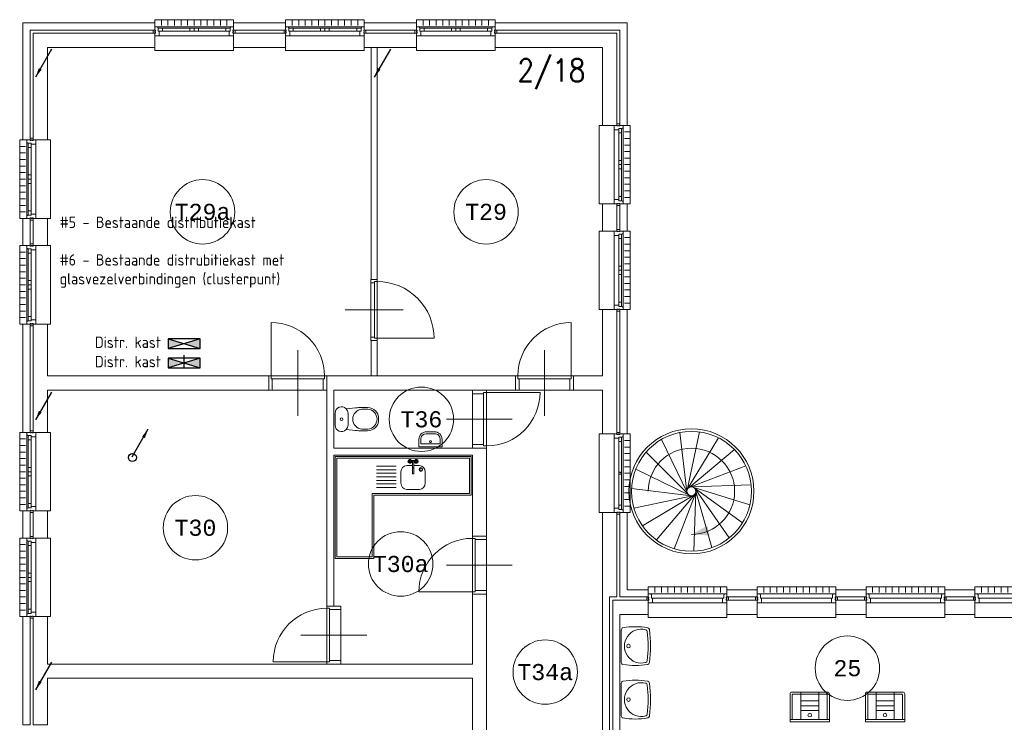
# Model space of a CAD drawing. Header units: millimetres. Extents: x 3141 to 84138, y 13023 to 41651.
# Tile 3 of 10: x 3153 to 18433, y 29719 to 40624. Entities that reach past the tile are written whole.
import ezdxf
from ezdxf.enums import TextEntityAlignment as Align
from ezdxf.xclip import XClip

# ---------------------------------------------------------------- set-up
doc = ezdxf.new("R2010")
doc.units = ezdxf.units.MM
doc.header["$LTSCALE"] = 50
doc.header["$XCLIPFRAME"] = 0
doc.layers.get('0').update_dxf_attribs({"linetype": 'CONTINUOUS'})
for name, color, linetype in [('EL6111--', 3, 'CONTINUOUS'), ('EL6131--_KG', 3, 'CONTINUOUS'), ('EM6131--', 1, 'CONTINUOUS'), ('Xref', 8, 'CONTINUOUS'), ('Xref-1e26$0$AL$1A---_ALGEMEEN', 8, 'CONTINUOUS'), ('Xref-1e26$0$AT$1A---_TEKST050', 8, 'CONTINUOUS'), ('Xref-1e26$0$AT$1A---_TEKST070', 8, 'CONTINUOUS')]:
    doc.layers.add(name, color=color, linetype=linetype)
doc.styles.add('buro-018', font='Isocp.shx', dxfattribs={"height": 90})
doc.styles.add('buro-035', font='Isocp.shx', dxfattribs={"height": 175})
doc.styles.add('Xref-1e26$0$MONOTXT', font='MONOTXT')
doc.styles.add('Xref-1e26$0$ROMANS', font='ROMANS')

# ---------------------------------------------------------------- blocks, each defined once
blk = doc.blocks.new('*O85')
at = {"layer": 'Xref-1e26$0$AL$1A---_ALGEMEEN', "color": 0, "linetype": 'Continuous', "lineweight": 0}
for p, q in [((-508.33, 240), (-508.33, 150)), ((-406.66, 240), (-406.66, 150)), ((-305, 240), (-305, 150)), ((-203.33, 240), (-203.33, 150)), ((-101.66, 240), (-101.66, 150)), ((0, 240), (0, 150)), ((101.66, 240), (101.66, 150)), ((203.33, 240), (203.33, 150)), ((305, 240), (305, 150)), ((406.66, 240), (406.66, 150)), ((508.33, 240), (508.33, 150)), ((-565.5, 130), (565.5, 130)), ((-493, 106), (-67, 106)), ((-493, 63), (-67, 63)), ((67, 106), (493, 106)), ((67, 63), (493, 63)), ((-543, -9), (543, -9))]:
    blk.add_line(p, q, dxfattribs=at)
for points in [[(-610, 190), (-610, 240), (610, 240), (610, 190)], [(-610, -190), (-610, -240), (610, -240), (610, -190)]]:
    blk.add_lwpolyline(points, dxfattribs=at)
for points in [[(-635, 30), (-601, 30), (-601, 46), (-610, 46), (-610, 60), (-601, 60), (-601, 76), (-635, 76)], [(-610, -9), (-545.15, -9), (-543, -6.86), (-543, 63), (-560, 63), (-560, 114), (-565.5, 114), (-565.5, 127.78), (-567.72, 130), (-610, 130), (-610, 76), (-601, 76), (-601, 60), (-610, 60), (-610, 46), (-601, 46), (-601, 30), (-610, 30)], [(-560, 106), (-493, 106), (-493, 63), (-560, 63)], [(-67, 106), (0, 106), (0, 63), (-67, 63)], [(67, 106), (0, 106), (0, 63), (67, 63)], [(560, 106), (493, 106), (493, 63), (560, 63)], [(610, -9), (545.15, -9), (543, -6.86), (543, 63), (560, 63), (560, 114), (565.5, 114), (565.5, 127.78), (567.72, 130), (610, 130), (610, 76), (601, 76), (601, 60), (610, 60), (610, 46), (601, 46), (601, 30), (610, 30)], [(635, 30), (601, 30), (601, 46), (610, 46), (610, 60), (601, 60), (601, 76), (635, 76)]]:
    blk.add_lwpolyline(points, close=True, dxfattribs=at)
blk = doc.blocks.new('*O86')
at = {"layer": 'Xref-1e26$0$AL$1A---_ALGEMEEN', "color": 0, "linetype": 'Continuous', "lineweight": 0}
for p, q in [((-508.33, 240), (-508.33, 150)), ((-406.66, 240), (-406.66, 150)), ((-305, 240), (-305, 150)), ((-203.33, 240), (-203.33, 150)), ((-101.66, 240), (-101.66, 150)), ((0, 240), (0, 150)), ((101.66, 240), (101.66, 150)), ((203.33, 240), (203.33, 150)), ((305, 240), (305, 150)), ((406.66, 240), (406.66, 150)), ((508.33, 240), (508.33, 150)), ((-565.5, 130), (565.5, 130)), ((-493, 106), (-67, 106)), ((-493, 63), (-67, 63)), ((67, 106), (493, 106)), ((67, 63), (493, 63)), ((-543, -9), (543, -9))]:
    blk.add_line(p, q, dxfattribs=at)
for points in [[(-610, 190), (-610, 240), (610, 240), (610, 190)], [(-610, -190), (-610, -240), (610, -240), (610, -190)]]:
    blk.add_lwpolyline(points, dxfattribs=at)
for points in [[(-635, 30), (-601, 30), (-601, 46), (-610, 46), (-610, 60), (-601, 60), (-601, 76), (-635, 76)], [(-610, -9), (-545.15, -9), (-543, -6.86), (-543, 63), (-560, 63), (-560, 114), (-565.5, 114), (-565.5, 127.78), (-567.72, 130), (-610, 130), (-610, 76), (-601, 76), (-601, 60), (-610, 60), (-610, 46), (-601, 46), (-601, 30), (-610, 30)], [(-560, 106), (-493, 106), (-493, 63), (-560, 63)], [(-67, 106), (0, 106), (0, 63), (-67, 63)], [(67, 106), (0, 106), (0, 63), (67, 63)], [(560, 106), (493, 106), (493, 63), (560, 63)], [(610, -9), (545.15, -9), (543, -6.86), (543, 63), (560, 63), (560, 114), (565.5, 114), (565.5, 127.78), (567.72, 130), (610, 130), (610, 76), (601, 76), (601, 60), (610, 60), (610, 46), (601, 46), (601, 30), (610, 30)], [(635, 30), (601, 30), (601, 46), (610, 46), (610, 60), (601, 60), (601, 76), (635, 76)]]:
    blk.add_lwpolyline(points, close=True, dxfattribs=at)
blk = doc.blocks.new('*O87')
at = {"layer": 'Xref-1e26$0$AL$1A---_ALGEMEEN', "color": 0, "linetype": 'Continuous', "lineweight": 0}
for p, q in [((-508.33, 240), (-508.33, 150)), ((-406.66, 240), (-406.66, 150)), ((-305, 240), (-305, 150)), ((-203.33, 240), (-203.33, 150)), ((-101.66, 240), (-101.66, 150)), ((0, 240), (0, 150)), ((101.66, 240), (101.66, 150)), ((203.33, 240), (203.33, 150)), ((305, 240), (305, 150)), ((406.66, 240), (406.66, 150)), ((508.33, 240), (508.33, 150)), ((-565.5, 130), (565.5, 130)), ((-493, 106), (-67, 106)), ((-493, 63), (-67, 63)), ((67, 106), (493, 106)), ((67, 63), (493, 63)), ((-543, -9), (543, -9))]:
    blk.add_line(p, q, dxfattribs=at)
for points in [[(-610, 190), (-610, 240), (610, 240), (610, 190)], [(-610, -190), (-610, -240), (610, -240), (610, -190)]]:
    blk.add_lwpolyline(points, dxfattribs=at)
for points in [[(-635, 30), (-601, 30), (-601, 46), (-610, 46), (-610, 60), (-601, 60), (-601, 76), (-635, 76)], [(-610, -9), (-545.15, -9), (-543, -6.86), (-543, 63), (-560, 63), (-560, 114), (-565.5, 114), (-565.5, 127.78), (-567.72, 130), (-610, 130), (-610, 76), (-601, 76), (-601, 60), (-610, 60), (-610, 46), (-601, 46), (-601, 30), (-610, 30)], [(-560, 106), (-493, 106), (-493, 63), (-560, 63)], [(-67, 106), (0, 106), (0, 63), (-67, 63)], [(67, 106), (0, 106), (0, 63), (67, 63)], [(560, 106), (493, 106), (493, 63), (560, 63)], [(610, -9), (545.15, -9), (543, -6.86), (543, 63), (560, 63), (560, 114), (565.5, 114), (565.5, 127.78), (567.72, 130), (610, 130), (610, 76), (601, 76), (601, 60), (610, 60), (610, 46), (601, 46), (601, 30), (610, 30)], [(635, 30), (601, 30), (601, 46), (610, 46), (610, 60), (601, 60), (601, 76), (635, 76)]]:
    blk.add_lwpolyline(points, close=True, dxfattribs=at)
blk = doc.blocks.new('*O88')
at = {"layer": 'Xref-1e26$0$AL$1A---_ALGEMEEN', "color": 0, "linetype": 'Continuous', "lineweight": 0}
for p, q in [((-508.33, 240), (-508.33, 150)), ((-406.66, 240), (-406.66, 150)), ((-305, 240), (-305, 150)), ((-203.33, 240), (-203.33, 150)), ((-101.66, 240), (-101.66, 150)), ((0, 240), (0, 150)), ((101.66, 240), (101.66, 150)), ((203.33, 240), (203.33, 150)), ((305, 240), (305, 150)), ((406.66, 240), (406.66, 150)), ((508.33, 240), (508.33, 150)), ((-565.5, 130), (565.5, 130)), ((-543, 63), (543, 63)), ((-543, -9), (543, -9))]:
    blk.add_line(p, q, dxfattribs=at)
for points in [[(-610, 190), (-610, 240), (610, 240), (610, 190)], [(-610, -190), (-610, -240), (610, -240), (610, -190)]]:
    blk.add_lwpolyline(points, dxfattribs=at)
for points in [[(-635, 30), (-601, 30), (-601, 46), (-610, 46), (-610, 60), (-601, 60), (-601, 76), (-635, 76)], [(-610, -9), (-545.15, -9), (-543, -6.86), (-543, 63), (-560, 63), (-560, 114), (-565.5, 114), (-565.5, 127.78), (-567.72, 130), (-610, 130), (-610, 76), (-601, 76), (-601, 60), (-610, 60), (-610, 46), (-601, 46), (-601, 30), (-610, 30)], [(610, -9), (545.15, -9), (543, -6.86), (543, 63), (560, 63), (560, 114), (565.5, 114), (565.5, 127.78), (567.72, 130), (610, 130), (610, 76), (601, 76), (601, 60), (610, 60), (610, 46), (601, 46), (601, 30), (610, 30)], [(635, 30), (601, 30), (601, 46), (610, 46), (610, 60), (601, 60), (601, 76), (635, 76)]]:
    blk.add_lwpolyline(points, close=True, dxfattribs=at)
blk = doc.blocks.new('*O89')
at = {"layer": 'Xref-1e26$0$AL$1A---_ALGEMEEN', "color": 0, "linetype": 'Continuous', "lineweight": 0}
for p, q in [((-508.33, 240), (-508.33, 150)), ((-406.66, 240), (-406.66, 150)), ((-305, 240), (-305, 150)), ((-203.33, 240), (-203.33, 150)), ((-101.66, 240), (-101.66, 150)), ((0, 240), (0, 150)), ((101.66, 240), (101.66, 150)), ((203.33, 240), (203.33, 150)), ((305, 240), (305, 150)), ((406.66, 240), (406.66, 150)), ((508.33, 240), (508.33, 150)), ((-565.5, 130), (565.5, 130)), ((-543, 63), (543, 63)), ((-543, -9), (543, -9))]:
    blk.add_line(p, q, dxfattribs=at)
for points in [[(-610, 190), (-610, 240), (610, 240), (610, 190)], [(-610, -190), (-610, -240), (610, -240), (610, -190)]]:
    blk.add_lwpolyline(points, dxfattribs=at)
for points in [[(-635, 30), (-601, 30), (-601, 46), (-610, 46), (-610, 60), (-601, 60), (-601, 76), (-635, 76)], [(-610, -9), (-545.15, -9), (-543, -6.86), (-543, 63), (-560, 63), (-560, 114), (-565.5, 114), (-565.5, 127.78), (-567.72, 130), (-610, 130), (-610, 76), (-601, 76), (-601, 60), (-610, 60), (-610, 46), (-601, 46), (-601, 30), (-610, 30)], [(610, -9), (545.15, -9), (543, -6.86), (543, 63), (560, 63), (560, 114), (565.5, 114), (565.5, 127.78), (567.72, 130), (610, 130), (610, 76), (601, 76), (601, 60), (610, 60), (610, 46), (601, 46), (601, 30), (610, 30)], [(635, 30), (601, 30), (601, 46), (610, 46), (610, 60), (601, 60), (601, 76), (635, 76)]]:
    blk.add_lwpolyline(points, close=True, dxfattribs=at)
blk = doc.blocks.new('*O90')
at = {"layer": 'Xref-1e26$0$AL$1A---_ALGEMEEN', "color": 0, "linetype": 'Continuous', "lineweight": 0}
for p, q in [((-508.33, 240), (-508.33, 150)), ((-406.66, 240), (-406.66, 150)), ((-305, 240), (-305, 150)), ((-203.33, 240), (-203.33, 150)), ((-101.66, 240), (-101.66, 150)), ((0, 240), (0, 150)), ((101.66, 240), (101.66, 150)), ((203.33, 240), (203.33, 150)), ((305, 240), (305, 150)), ((406.66, 240), (406.66, 150)), ((508.33, 240), (508.33, 150)), ((-565.5, 130), (565.5, 130)), ((-543, 63), (543, 63)), ((-543, -9), (543, -9))]:
    blk.add_line(p, q, dxfattribs=at)
for points in [[(-610, 190), (-610, 240), (610, 240), (610, 190)], [(-610, -190), (-610, -240), (610, -240), (610, -190)]]:
    blk.add_lwpolyline(points, dxfattribs=at)
for points in [[(-635, 30), (-601, 30), (-601, 46), (-610, 46), (-610, 60), (-601, 60), (-601, 76), (-635, 76)], [(-610, -9), (-545.15, -9), (-543, -6.86), (-543, 63), (-560, 63), (-560, 114), (-565.5, 114), (-565.5, 127.78), (-567.72, 130), (-610, 130), (-610, 76), (-601, 76), (-601, 60), (-610, 60), (-610, 46), (-601, 46), (-601, 30), (-610, 30)], [(610, -9), (545.15, -9), (543, -6.86), (543, 63), (560, 63), (560, 114), (565.5, 114), (565.5, 127.78), (567.72, 130), (610, 130), (610, 76), (601, 76), (601, 60), (610, 60), (610, 46), (601, 46), (601, 30), (610, 30)], [(635, 30), (601, 30), (601, 46), (610, 46), (610, 60), (601, 60), (601, 76), (635, 76)]]:
    blk.add_lwpolyline(points, close=True, dxfattribs=at)
blk = doc.blocks.new('*O91')
at = {"layer": 'Xref-1e26$0$AL$1A---_ALGEMEEN', "color": 0, "linetype": 'Continuous', "lineweight": 0}
for p, q in [((-508.33, 240), (-508.33, 150)), ((-406.66, 240), (-406.66, 150)), ((-305, 240), (-305, 150)), ((-203.33, 240), (-203.33, 150)), ((-101.66, 240), (-101.66, 150)), ((0, 240), (0, 150)), ((101.66, 240), (101.66, 150)), ((203.33, 240), (203.33, 150)), ((305, 240), (305, 150)), ((406.66, 240), (406.66, 150)), ((508.33, 240), (508.33, 150)), ((-565.5, 130), (565.5, 130)), ((-543, 63), (543, 63)), ((-543, -9), (543, -9))]:
    blk.add_line(p, q, dxfattribs=at)
for points in [[(-610, 190), (-610, 240), (610, 240), (610, 190)], [(-610, -190), (-610, -240), (610, -240), (610, -190)]]:
    blk.add_lwpolyline(points, dxfattribs=at)
for points in [[(-635, 30), (-601, 30), (-601, 46), (-610, 46), (-610, 60), (-601, 60), (-601, 76), (-635, 76)], [(-610, -9), (-545.15, -9), (-543, -6.86), (-543, 63), (-560, 63), (-560, 114), (-565.5, 114), (-565.5, 127.78), (-567.72, 130), (-610, 130), (-610, 76), (-601, 76), (-601, 60), (-610, 60), (-610, 46), (-601, 46), (-601, 30), (-610, 30)], [(610, -9), (545.15, -9), (543, -6.86), (543, 63), (560, 63), (560, 114), (565.5, 114), (565.5, 127.78), (567.72, 130), (610, 130), (610, 76), (601, 76), (601, 60), (610, 60), (610, 46), (601, 46), (601, 30), (610, 30)], [(635, 30), (601, 30), (601, 46), (610, 46), (610, 60), (601, 60), (601, 76), (635, 76)]]:
    blk.add_lwpolyline(points, close=True, dxfattribs=at)
blk = doc.blocks.new('*O93')
at = {"layer": 'Xref-1e26$0$AL$1A---_ALGEMEEN', "color": 0, "linetype": 'Continuous', "lineweight": 0}
for p, q in [((-9, -543), (-9, 543)), ((63, 16), (63, 493)), ((106, 16), (106, 493)), ((130, -566), (130, 566)), ((240, 508), (150, 508)), ((240, 407), (150, 407)), ((240, 305), (150, 305)), ((240, 203), (150, 203)), ((240, 102), (150, 102)), ((240, 0), (150, 0)), ((63, -493), (63, -16)), ((106, -493), (106, -16)), ((240, -102), (150, -102)), ((240, -203), (150, -203)), ((240, -305), (150, -305)), ((240, -407), (150, -407)), ((240, -508), (150, -508))]:
    blk.add_line(p, q, dxfattribs=at)
for points in [[(30, 635), (30, 601), (46, 601), (46, 610), (60, 610), (60, 601), (76, 601), (76, 635)], [(-9, 610), (-9, 545), (-7, 543), (63, 543), (63, 560), (114, 560), (114, 566), (128, 566), (130, 568), (130, 610), (76, 610), (76, 601), (60, 601), (60, 610), (46, 610), (46, 601), (30, 601), (30, 610)], [(106, 560), (106, 493), (63, 493), (63, 560)], [(-9, -610), (-9, -545), (-7, -543), (63, -543), (63, -560), (114, -560), (114, -566), (128, -566), (130, -568), (130, -610), (76, -610), (76, -601), (60, -601), (60, -610), (46, -610), (46, -601), (30, -601), (30, -610)], [(30, -635), (30, -601), (46, -601), (46, -610), (60, -610), (60, -601), (76, -601), (76, -635)], [(106, -560), (106, -493), (63, -493), (63, -560)]]:
    blk.add_lwpolyline(points, close=True, dxfattribs=at)
for points in [[(-190, -610), (-240, -610), (-240, 610), (-190, 610)], [(190, -610), (240, -610), (240, 610), (190, 610)]]:
    blk.add_lwpolyline(points, dxfattribs=at)
blk.add_lwpolyline([(106, 4), (106, -4), (104, -4, -0.397174), (98, -10), (95, -10, 0.406754), (90, -16), (72, -16), (63, -6), (63, 6), (72, 16), (90, 16, 0.406754), (95, 10), (98, 10, -0.397174), (104, 4), (106, 4)], format="xyb", dxfattribs=at)
blk = doc.blocks.new('*O94')
at = {"layer": 'Xref-1e26$0$AL$1A---_ALGEMEEN', "color": 0, "linetype": 'Continuous', "lineweight": 0}
for p, q in [((-240, 508.33), (-150, 508.33)), ((-130, 565.5), (-130, -565.5)), ((-106, 493), (-106, 67)), ((-63, 493), (-63, 67)), ((9, 543), (9, -543)), ((-240, 406.66), (-150, 406.66)), ((-240, 305), (-150, 305)), ((-240, 203.33), (-150, 203.33)), ((-240, 101.66), (-150, 101.66)), ((-240, 0), (-150, 0)), ((-240, -101.66), (-150, -101.66)), ((-106, -67), (-106, -493)), ((-63, -67), (-63, -493)), ((-240, -203.33), (-150, -203.33)), ((-240, -305), (-150, -305)), ((-240, -406.66), (-150, -406.66)), ((-240, -508.33), (-150, -508.33))]:
    blk.add_line(p, q, dxfattribs=at)
for points in [[(-30, 635), (-30, 601), (-46, 601), (-46, 610), (-60, 610), (-60, 601), (-76, 601), (-76, 635)], [(9, 610), (9, 545.15), (6.86, 543), (-63, 543), (-63, 560), (-114, 560), (-114, 565.5), (-127.78, 565.5), (-130, 567.72), (-130, 610), (-76, 610), (-76, 601), (-60, 601), (-60, 610), (-46, 610), (-46, 601), (-30, 601), (-30, 610)], [(-106, 560), (-106, 493), (-63, 493), (-63, 560)], [(-106, 67), (-106, 0), (-63, 0), (-63, 67)], [(-106, -67), (-106, 0), (-63, 0), (-63, -67)], [(9, -610), (9, -545.15), (6.86, -543), (-63, -543), (-63, -560), (-114, -560), (-114, -565.5), (-127.78, -565.5), (-130, -567.72), (-130, -610), (-76, -610), (-76, -601), (-60, -601), (-60, -610), (-46, -610), (-46, -601), (-30, -601), (-30, -610)], [(-106, -560), (-106, -493), (-63, -493), (-63, -560)], [(-30, -635), (-30, -601), (-46, -601), (-46, -610), (-60, -610), (-60, -601), (-76, -601), (-76, -635)]]:
    blk.add_lwpolyline(points, close=True, dxfattribs=at)
for points in [[(-190, 610), (-240, 610), (-240, -610), (-190, -610)], [(190, 610), (240, 610), (240, -610), (190, -610)]]:
    blk.add_lwpolyline(points, dxfattribs=at)
blk = doc.blocks.new('*O95')
at = {"layer": 'Xref-1e26$0$AL$1A---_ALGEMEEN', "color": 0, "linetype": 'Continuous', "lineweight": 0}
for p, q in [((-240, 508.33), (-150, 508.33)), ((-130, 565.5), (-130, -565.5)), ((-106, 493), (-106, 67)), ((-63, 493), (-63, 67)), ((9, 543), (9, -543)), ((-240, 406.66), (-150, 406.66)), ((-240, 305), (-150, 305)), ((-240, 203.33), (-150, 203.33)), ((-240, 101.66), (-150, 101.66)), ((-240, 0), (-150, 0)), ((-240, -101.66), (-150, -101.66)), ((-106, -67), (-106, -493)), ((-63, -67), (-63, -493)), ((-240, -203.33), (-150, -203.33)), ((-240, -305), (-150, -305)), ((-240, -406.66), (-150, -406.66)), ((-240, -508.33), (-150, -508.33))]:
    blk.add_line(p, q, dxfattribs=at)
for points in [[(-30, 635), (-30, 601), (-46, 601), (-46, 610), (-60, 610), (-60, 601), (-76, 601), (-76, 635)], [(9, 610), (9, 545.15), (6.86, 543), (-63, 543), (-63, 560), (-114, 560), (-114, 565.5), (-127.78, 565.5), (-130, 567.72), (-130, 610), (-76, 610), (-76, 601), (-60, 601), (-60, 610), (-46, 610), (-46, 601), (-30, 601), (-30, 610)], [(-106, 560), (-106, 493), (-63, 493), (-63, 560)], [(-106, 67), (-106, 0), (-63, 0), (-63, 67)], [(-106, -67), (-106, 0), (-63, 0), (-63, -67)], [(9, -610), (9, -545.15), (6.86, -543), (-63, -543), (-63, -560), (-114, -560), (-114, -565.5), (-127.78, -565.5), (-130, -567.72), (-130, -610), (-76, -610), (-76, -601), (-60, -601), (-60, -610), (-46, -610), (-46, -601), (-30, -601), (-30, -610)], [(-106, -560), (-106, -493), (-63, -493), (-63, -560)], [(-30, -635), (-30, -601), (-46, -601), (-46, -610), (-60, -610), (-60, -601), (-76, -601), (-76, -635)]]:
    blk.add_lwpolyline(points, close=True, dxfattribs=at)
for points in [[(-190, 610), (-240, 610), (-240, -610), (-190, -610)], [(190, 610), (240, 610), (240, -610), (190, -610)]]:
    blk.add_lwpolyline(points, dxfattribs=at)
blk = doc.blocks.new('*O96')
at = {"layer": 'Xref-1e26$0$AL$1A---_ALGEMEEN', "color": 0, "linetype": 'Continuous', "lineweight": 0}
for p, q in [((-240, 508.33), (-150, 508.33)), ((-130, 565.5), (-130, -565.5)), ((-106, 493), (-106, 67)), ((-63, 493), (-63, 67)), ((9, 543), (9, -543)), ((-240, 406.66), (-150, 406.66)), ((-240, 305), (-150, 305)), ((-240, 203.33), (-150, 203.33)), ((-240, 101.66), (-150, 101.66)), ((-240, 0), (-150, 0)), ((-240, -101.66), (-150, -101.66)), ((-106, -67), (-106, -493)), ((-63, -67), (-63, -493)), ((-240, -203.33), (-150, -203.33)), ((-240, -305), (-150, -305)), ((-240, -406.66), (-150, -406.66)), ((-240, -508.33), (-150, -508.33))]:
    blk.add_line(p, q, dxfattribs=at)
for points in [[(-30, 635), (-30, 601), (-46, 601), (-46, 610), (-60, 610), (-60, 601), (-76, 601), (-76, 635)], [(9, 610), (9, 545.15), (6.86, 543), (-63, 543), (-63, 560), (-114, 560), (-114, 565.5), (-127.78, 565.5), (-130, 567.72), (-130, 610), (-76, 610), (-76, 601), (-60, 601), (-60, 610), (-46, 610), (-46, 601), (-30, 601), (-30, 610)], [(-106, 560), (-106, 493), (-63, 493), (-63, 560)], [(-106, 67), (-106, 0), (-63, 0), (-63, 67)], [(-106, -67), (-106, 0), (-63, 0), (-63, -67)], [(9, -610), (9, -545.15), (6.86, -543), (-63, -543), (-63, -560), (-114, -560), (-114, -565.5), (-127.78, -565.5), (-130, -567.72), (-130, -610), (-76, -610), (-76, -601), (-60, -601), (-60, -610), (-46, -610), (-46, -601), (-30, -601), (-30, -610)], [(-106, -560), (-106, -493), (-63, -493), (-63, -560)], [(-30, -635), (-30, -601), (-46, -601), (-46, -610), (-60, -610), (-60, -601), (-76, -601), (-76, -635)]]:
    blk.add_lwpolyline(points, close=True, dxfattribs=at)
for points in [[(-190, 610), (-240, 610), (-240, -610), (-190, -610)], [(190, 610), (240, 610), (240, -610), (190, -610)]]:
    blk.add_lwpolyline(points, dxfattribs=at)
blk = doc.blocks.new('*O97')
at = {"layer": 'Xref-1e26$0$AL$1A---_ALGEMEEN', "color": 0, "linetype": 'Continuous', "lineweight": 0}
for p, q in [((-240, 508.33), (-150, 508.33)), ((-130, 565.5), (-130, -565.5)), ((-106, 493), (-106, 67)), ((-63, 493), (-63, 67)), ((9, 543), (9, -543)), ((-240, 406.66), (-150, 406.66)), ((-240, 305), (-150, 305)), ((-240, 203.33), (-150, 203.33)), ((-240, 101.66), (-150, 101.66)), ((-240, 0), (-150, 0)), ((-240, -101.66), (-150, -101.66)), ((-106, -67), (-106, -493)), ((-63, -67), (-63, -493)), ((-240, -203.33), (-150, -203.33)), ((-240, -305), (-150, -305)), ((-240, -406.66), (-150, -406.66)), ((-240, -508.33), (-150, -508.33))]:
    blk.add_line(p, q, dxfattribs=at)
for points in [[(-30, 635), (-30, 601), (-46, 601), (-46, 610), (-60, 610), (-60, 601), (-76, 601), (-76, 635)], [(9, 610), (9, 545.15), (6.86, 543), (-63, 543), (-63, 560), (-114, 560), (-114, 565.5), (-127.78, 565.5), (-130, 567.72), (-130, 610), (-76, 610), (-76, 601), (-60, 601), (-60, 610), (-46, 610), (-46, 601), (-30, 601), (-30, 610)], [(-106, 560), (-106, 493), (-63, 493), (-63, 560)], [(-106, 67), (-106, 0), (-63, 0), (-63, 67)], [(-106, -67), (-106, 0), (-63, 0), (-63, -67)], [(9, -610), (9, -545.15), (6.86, -543), (-63, -543), (-63, -560), (-114, -560), (-114, -565.5), (-127.78, -565.5), (-130, -567.72), (-130, -610), (-76, -610), (-76, -601), (-60, -601), (-60, -610), (-46, -610), (-46, -601), (-30, -601), (-30, -610)], [(-106, -560), (-106, -493), (-63, -493), (-63, -560)], [(-30, -635), (-30, -601), (-46, -601), (-46, -610), (-60, -610), (-60, -601), (-76, -601), (-76, -635)]]:
    blk.add_lwpolyline(points, close=True, dxfattribs=at)
for points in [[(-190, 610), (-240, 610), (-240, -610), (-190, -610)], [(190, 610), (240, 610), (240, -610), (190, -610)]]:
    blk.add_lwpolyline(points, dxfattribs=at)
blk = doc.blocks.new('*O104')
at = {"layer": 'Xref-1e26$0$AL$1A---_ALGEMEEN', "color": 0, "linetype": 'Continuous', "lineweight": 0}
for p, q in [((-9, 543), (-9, -543)), ((63, 493), (63, 67)), ((106, 493), (106, 67)), ((130, 565.5), (130, -565.5)), ((240, 508.33), (150, 508.33)), ((240, 406.66), (150, 406.66)), ((240, 305), (150, 305)), ((240, 203.33), (150, 203.33)), ((240, 101.66), (150, 101.66)), ((240, 0), (150, 0)), ((63, -67), (63, -493)), ((106, -67), (106, -493)), ((240, -101.66), (150, -101.66)), ((240, -203.33), (150, -203.33)), ((240, -305), (150, -305)), ((240, -406.66), (150, -406.66)), ((240, -508.33), (150, -508.33))]:
    blk.add_line(p, q, dxfattribs=at)
for points in [[(30, 635), (30, 601), (46, 601), (46, 610), (60, 610), (60, 601), (76, 601), (76, 635)], [(-9, 610), (-9, 545.15), (-6.86, 543), (63, 543), (63, 560), (114, 560), (114, 565.5), (127.78, 565.5), (130, 567.72), (130, 610), (76, 610), (76, 601), (60, 601), (60, 610), (46, 610), (46, 601), (30, 601), (30, 610)], [(106, 560), (106, 493), (63, 493), (63, 560)], [(106, 67), (106, 0), (63, 0), (63, 67)], [(106, -67), (106, 0), (63, 0), (63, -67)], [(-9, -610), (-9, -545.15), (-6.86, -543), (63, -543), (63, -560), (114, -560), (114, -565.5), (127.78, -565.5), (130, -567.72), (130, -610), (76, -610), (76, -601), (60, -601), (60, -610), (46, -610), (46, -601), (30, -601), (30, -610)], [(30, -635), (30, -601), (46, -601), (46, -610), (60, -610), (60, -601), (76, -601), (76, -635)], [(106, -560), (106, -493), (63, -493), (63, -560)]]:
    blk.add_lwpolyline(points, close=True, dxfattribs=at)
for points in [[(-190, 610), (-240, 610), (-240, -610), (-190, -610)], [(190, 610), (240, 610), (240, -610), (190, -610)]]:
    blk.add_lwpolyline(points, dxfattribs=at)
blk = doc.blocks.new('*O105')
at = {"layer": 'Xref-1e26$0$AL$1A---_ALGEMEEN', "color": 0, "linetype": 'Continuous', "lineweight": 0}
for p, q in [((-9, 543), (-9, -543)), ((63, 493), (63, 67)), ((106, 493), (106, 67)), ((130, 565.5), (130, -565.5)), ((240, 508.33), (150, 508.33)), ((240, 406.66), (150, 406.66)), ((240, 305), (150, 305)), ((240, 203.33), (150, 203.33)), ((240, 101.66), (150, 101.66)), ((240, 0), (150, 0)), ((63, -67), (63, -493)), ((106, -67), (106, -493)), ((240, -101.66), (150, -101.66)), ((240, -203.33), (150, -203.33)), ((240, -305), (150, -305)), ((240, -406.66), (150, -406.66)), ((240, -508.33), (150, -508.33))]:
    blk.add_line(p, q, dxfattribs=at)
for points in [[(30, 635), (30, 601), (46, 601), (46, 610), (60, 610), (60, 601), (76, 601), (76, 635)], [(-9, 610), (-9, 545.15), (-6.86, 543), (63, 543), (63, 560), (114, 560), (114, 565.5), (127.78, 565.5), (130, 567.72), (130, 610), (76, 610), (76, 601), (60, 601), (60, 610), (46, 610), (46, 601), (30, 601), (30, 610)], [(106, 560), (106, 493), (63, 493), (63, 560)], [(106, 67), (106, 0), (63, 0), (63, 67)], [(106, -67), (106, 0), (63, 0), (63, -67)], [(-9, -610), (-9, -545.15), (-6.86, -543), (63, -543), (63, -560), (114, -560), (114, -565.5), (127.78, -565.5), (130, -567.72), (130, -610), (76, -610), (76, -601), (60, -601), (60, -610), (46, -610), (46, -601), (30, -601), (30, -610)], [(30, -635), (30, -601), (46, -601), (46, -610), (60, -610), (60, -601), (76, -601), (76, -635)], [(106, -560), (106, -493), (63, -493), (63, -560)]]:
    blk.add_lwpolyline(points, close=True, dxfattribs=at)
for points in [[(-190, 610), (-240, 610), (-240, -610), (-190, -610)], [(190, 610), (240, 610), (240, -610), (190, -610)]]:
    blk.add_lwpolyline(points, dxfattribs=at)
blk = doc.blocks.new('Xref-1e26$0$ED0831')
at = {"layer": 'Xref-1e26$0$AL$1A---_ALGEMEEN', "color": 0, "linetype": 'Continuous', "lineweight": 0}
for p, q in [((450, -400), (450, 620)), ((0, 0), (0, 220)), ((0, 220), (55, 220)), ((55, 220), (845, 220)), ((55, 220), (55, 45)), ((900, 220), (845, 220)), ((845, 220), (845, 45)), ((900, 0), (900, 220)), ((35, 0), (0, 0)), ((55, 45), (35, 45)), ((35, 45), (35, 0)), ((35, 0), (35, -830)), ((865, 0), (35, 0)), ((55, 45), (845, 45)), ((845, 45), (865, 45)), ((865, 45), (865, 0)), ((865, 0), (900, 0))]:
    blk.add_line(p, q, dxfattribs=at)
blk.add_arc((35, 0), 830, 270, 360, dxfattribs=at)
blk = doc.blocks.new('Xref-1e26$0$WT01')
at = {"layer": 'Xref-1e26$0$AL$1A---_ALGEMEEN', "color": 0, "linetype": 'Continuous', "lineweight": 0}
blk.add_line((-253, -20), (253, -20), dxfattribs=at)
blk.add_circle((0, -133), 28.1, dxfattribs=at)
for centre, radius, start, end in [((766, -236), 1068, 169.7983, 190.5514), ((-253, -53), 33, 90, 169.9973), ((0, -332), 263, 344.8667, 195.1333), ((253, -53), 33, 10.0027, 90), ((-766, -236), 1068, 349.4486, 10.2017), ((-252, -426), 33, 190.3455, 263.1425), ((-222, -392), 33, 195.1333, 263.9582), ((0, 1707), 2144, 263.9582, 276.0418), ((222, -392), 33, 276.0418, 344.8667), ((252, -426), 33, 276.8575, 349.6545), ((0, 1669), 2144, 263.1425, 276.8575)]:
    blk.add_arc(centre, radius, start, end, dxfattribs=at)
blk = doc.blocks.new('Xref-1e26$0$UG61')
at = {"layer": 'Xref-1e26$0$AL$1A---_ALGEMEEN', "color": 0, "linetype": 'Continuous', "lineweight": 0}
for p, q in [((305, -20), (-305, -20)), ((-305, -20), (-305, -450)), ((305, -55), (-305, -55)), ((-270, -435), (-270, -55)), ((-140, -55), (-140, -480)), ((140, -55), (140, -480)), ((270, -55), (270, -435)), ((305, -450), (305, -20)), ((140, -192), (-140, -192)), ((140, -268), (-140, -268)), ((260, -445), (-260, -445)), ((140, -342), (-140, -342)), ((-275, -480), (275, -480))]:
    blk.add_line(p, q, dxfattribs=at)
blk.add_circle((-1, -122), 28.1, dxfattribs=at)
for centre, radius, start, end in [((-275, -450), 30, 180, 270), ((-260, -435), 10, 180, 270), ((260, -435), 10, 270, 360), ((275, -450), 30, 270, 360)]:
    blk.add_arc(centre, radius, start, end, dxfattribs=at)
blk = doc.blocks.new('Xref-1e26$0$ED0881')
at = {"layer": 'Xref-1e26$0$AL$1A---_ALGEMEEN', "color": 0, "linetype": 'Continuous', "lineweight": 0}
for p, q in [((475, -400), (475, 500)), ((915, 0), (35, 0)), ((55, 100), (895, 100)), ((55, 45), (895, 45))]:
    blk.add_line(p, q, dxfattribs=at)
for points in [[(55, 100), (0, 100), (0, 0), (35, 0), (35, 45), (55, 45), (55, 100)], [(950, 0), (915, 0), (915, 45), (895, 45), (895, 100), (950, 100), (950, 0)]]:
    blk.add_lwpolyline(points, close=True, dxfattribs=at)
blk.add_lwpolyline([(35, 0), (35, -880, 0.414214), (915, 0)], format="xyb", dxfattribs=at)
blk = doc.blocks.new('Xref-1e26$0$CLOS02')
at = {"layer": 'Xref-1e26$0$AL$1A---_ALGEMEEN', "color": 0, "linetype": 'Continuous', "lineweight": 0}
for p, q in [((-92, -220), (92, -220)), ((-155, -528), (-155, -436)), ((155, -528), (155, -436)), ((-1, -670), (1, -670))]:
    blk.add_line(p, q, dxfattribs=at)
blk.add_lwpolyline([(-176, -338), (-162, -192, -0.674333), (-92, -20), (92, -20, -0.674333), (162, -192), (176, -338, -0.023285), (180, -431), (180, -525, -0.414214), (10, -695), (-10, -695, -0.414214), (-180, -525), (-180, -431, -0.023285), (-176, -338)], format="xyb", dxfattribs=at)
blk.add_circle((0, -120), 20, dxfattribs=at)
for centre, radius, start, end in [((-92, -120), 100, 225.9727, 270), ((0, -450), 156, 4.9264, 175.0736), ((92, -120), 100, 270, 314.0273), ((0, -514), 156, 184.9259, 355.0741)]:
    blk.add_arc(centre, radius, start, end, dxfattribs=at)
blk = doc.blocks.new('*O200')
at = {"layer": 'Xref-1e26$0$AL$1A---_ALGEMEEN', "color": 0, "linetype": 'Continuous', "lineweight": 0}
for p, q in [((-68, 17), (127, 921)), ((-64, -28), (-467, 804)), ((-70, -6), (-180, 912)), ((-59, 38), (420, 830)), ((-43, 55), (667, 648)), ((-48, -51), (-704, 608)), ((-33, -62), (-863, 346)), ((-23, 66), (842, 396)), ((-7, -70), (-929, 46)), ((0, 70), (925, 100)), ((23, 66), (907, -207)), ((43, 55), (790, -491)), ((59, 38), (587, -721)), ((64, 20), (318, -874)), ((16, -68), (-893, -259)), ((38, -59), (-760, -536)), ((55, -44), (-544, -754)), ((66, -23), (-269, -890)), ((70, -1), (35, -929))]:
    blk.add_line(p, q, dxfattribs=at)
for radius in [970, 930, 70]:
    blk.add_circle((0, 0), radius, dxfattribs=at)
blk.add_arc((0, 0), 670, 270, 180, dxfattribs=at)
blk.add_solid([(246, -534), (0, -670), (280, -684)], dxfattribs=at)
blk = doc.blocks.new('Xref-1e26$0$FT01')
at = {"layer": 'Xref-1e26$0$AL$1A---_ALGEMEEN', "color": 0, "linetype": 'Continuous', "lineweight": 0}
for p, q in [((-180, -135), (-180, -20)), ((-180, -20), (180, -20)), ((-149, -144), (-149, -65)), ((-149, -65), (149, -65)), ((149, -65), (149, -144)), ((180, -20), (180, -135)), ((69, -224), (-69, -224)), ((60, -255), (-60, -255))]:
    blk.add_line(p, q, dxfattribs=at)
blk.add_circle((1, -101), 15.1, dxfattribs=at)
for centre, radius, start, end in [((-60, -135), 120, 180, 270), ((-69, -144), 80, 180, 270), ((60, -135), 120, 270, 360), ((69, -144), 80, 270, 360)]:
    blk.add_arc(centre, radius, start, end, dxfattribs=at)
blk = doc.blocks.new('*O203')
at = {"layer": 'Xref-1e26$0$AL$1A---_ALGEMEEN', "color": 0, "linetype": 'Continuous', "lineweight": 0}
for p, q in [((-110, 640), (-412, 640)), ((120, 715), (90, 715)), ((105, 700), (105, 730)), ((120, 730), (191, 730)), ((120, 700), (146, 700)), ((146, 715), (146, 529)), ((146, 688), (146, 687)), ((164, 715), (164, 529)), ((164, 700), (189, 700)), ((164, 688), (164, 687)), ((220, 715), (190, 715)), ((205, 700), (205, 730)), ((-110, 585), (-412, 585)), ((-110, 530), (-412, 530)), ((-110, 475), (-412, 475)), ((-110, 420), (-412, 420)), ((-110, 365), (-412, 365)), ((-110, 310), (-412, 310))]:
    blk.add_line(p, q, dxfattribs=at)
for points in [[(-1055, 790), (1055, 790), (1055, 190), (-455, 190), (-455, -790), (-1055, -790)], [(-1030, 765), (1030, 765), (1030, 215), (-480, 215), (-480, -765), (-1030, -765)]]:
    blk.add_lwpolyline(points, close=True, dxfattribs=at)
for points in [[(146, 650), (56, 650), (56, 650)], [(254, 650), (254, 650), (164, 650)], [(-34, 550), (-34, 550), (-34, 380), (-34, 380)], [(344, 380), (344, 380), (344, 550), (344, 550)], [(56, 280), (56, 280), (254, 280), (254, 280)]]:
    blk.add_lwpolyline(points, dxfattribs=at)
for centre in [(105, 715), (205, 714)]:
    blk.add_circle(centre, 21.5, dxfattribs=at)
for centre, radius, start, end in [((105, 715), 29.5, 30.9959, 329.0041), ((155, 714), 16, 304.1856, 235.7278), ((155, 714), 11, 329.7274, 210.2726), ((155, 714), 9.5, 360, 180), ((155, 606), 9.69, 21.6916, 158.3084), ((205, 714), 29.5, 209.3566, 147.3362), ((155, 530), 11, 149.7274, 30.2726), ((155, 530), 9.5, 180, 360)]:
    blk.add_arc(centre, radius, start, end, dxfattribs=at)
for centre, major_axis, start_param, end_param in [((56, 550), (0, -100), 3.141593, 4.712389), ((276, 590), (0, 30), 0, 6.283175), ((254, 550), (0, 100), 4.712389, 6.283185), ((276, 590), (0, 20), 0, 6.283175), ((56, 380), (0, -100), 4.712389, 6.283185), ((254, 380), (0, -100), 0, 1.570796)]:
    blk.add_ellipse(centre, major_axis=major_axis, ratio=0.9, start_param=start_param, end_param=end_param, dxfattribs=at)
blk = doc.blocks.new('Xref-1e26')
at = {"layer": 'Xref-1e26$0$AL$1A---_ALGEMEEN', "linetype": 'Continuous', "lineweight": 0}
for points in [[(79242.42, 69741.73), (81289.92, 69741.73), (81289.92, 69631.73), (79352.42, 69631.73), (79352.42, 67926.73), (79242.42, 67926.73)], [(83319.92, 69631.73), (82509.92, 69631.73), (82509.92, 69741.73), (83319.92, 69741.73)], [(85349.92, 69631.73), (84539.92, 69631.73), (84539.92, 69741.73), (85349.92, 69741.73)], [(86569.92, 69741.73), (88617.42, 69741.73), (88617.42, 68151.73), (88507.42, 68151.73), (88507.42, 69631.73), (86569.92, 69631.73)], [(79402.42, 69581.73), (81289.92, 69581.73), (81289.92, 69361.73), (79622.42, 69361.73), (79622.42, 67926.73), (79402.42, 67926.73)], [(83319.92, 69361.73), (82509.92, 69361.73), (82509.92, 69581.73), (83319.92, 69581.73)], [(85349.92, 69361.73), (84539.92, 69361.73), (84539.92, 69581.73), (85349.92, 69581.73)], [(86569.92, 69581.73), (88457.42, 69581.73), (88457.42, 68151.73), (88237.42, 68151.73), (88237.42, 69361.73), (86569.92, 69361.73)], [(84647.42, 69361.73), (84737.42, 69361.73), (84737.42, 65761.73), (84647.42, 65761.73)], [(88457.42, 66511.73), (88237.42, 66511.73), (88237.42, 66931.73), (88457.42, 66931.73)], [(88507.42, 66511.73), (88617.42, 66511.73), (88617.42, 66931.73), (88507.42, 66931.73)], [(79352.42, 66286.73), (79242.42, 66286.73), (79242.42, 66706.73), (79352.42, 66706.73)], [(79402.42, 66286.73), (79622.42, 66286.73), (79622.42, 66706.73), (79402.42, 66706.73)], [(88237.42, 65291.73), (88457.42, 65291.73), (88457.42, 63361.73), (88237.42, 63361.73), (88237.42, 64041.73), (87787.42, 64041.73), (87787.42, 64261.73), (88237.42, 64261.73)], [(88507.42, 63361.73), (88617.42, 63361.73), (88617.42, 65291.73), (88507.42, 65291.73)], [(79242.42, 63386.73), (79352.42, 63386.73), (79352.42, 65066.73), (79242.42, 65066.73)], [(79402.42, 65066.73), (79622.42, 65066.73), (79622.42, 64261.73), (83057.42, 64261.73), (83057.42, 64041.73), (79622.42, 64041.73), (79622.42, 63386.73), (79402.42, 63386.73)], [(84647.42, 64261.73), (84737.42, 64261.73), (84737.42, 64811.73), (84647.42, 64811.73)], [(83957.42, 64261.73), (86887.42, 64261.73), (86887.42, 64041.73), (84067.42, 64041.73), (84067.42, 63141.73), (86437.42, 63141.73), (86437.42, 61776.73), (86217.42, 61776.73), (86217.42, 63031.73), (84067.42, 63031.73), (84067.42, 60691.73), (83957.42, 60691.73)], [(79352.42, 61746.73), (79242.42, 61746.73), (79242.42, 62166.73), (79352.42, 62166.73)], [(79402.42, 61746.73), (79622.42, 61746.73), (79622.42, 62166.73), (79402.42, 62166.73)], [(88237.42, 62141.73), (88457.42, 62141.73), (88457.42, 60831.73), (88347.42, 60831.73), (88347.42, 53951.73), (88397.42, 53951.73), (88397.42, 52836.73), (88347.42, 52837.01), (88347.42, 50246.73), (88457.42, 50246.73), (88457.42, 48886.73), (88237.42, 48886.73), (88237.42, 52936.73), (88347.42, 52936.73), (88347.42, 53851.73), (88237.42, 53851.73), (88237.42, 54951.73), (87787.42, 54951.73), (87787.42, 55171.73), (88237.42, 55171.73)], [(88507.42, 62141.73), (88617.42, 62141.73), (88617.42, 60941.73), (88947.42, 60941.73), (88947.42, 60831.73), (88507.42, 60831.73)], [(79402.42, 60526.73), (79622.42, 60526.73), (79622.42, 59791.73), (86217.42, 59791.73), (86217.42, 60876.73), (86437.42, 60876.73), (86437.42, 58456.73), (86217.42, 58456.73), (86217.42, 59571.73), (79622.42, 59571.73), (79622.42, 58846.73), (79402.42, 58846.73)], [(90167.42, 60831.73), (90637.42, 60831.73), (90637.42, 60941.73), (90167.42, 60941.73)], [(91857.42, 60831.73), (92327.42, 60831.73), (92327.42, 60941.73), (91857.42, 60941.73)], [(93547.42, 60831.73), (94017.42, 60831.73), (94017.42, 60941.73), (93547.42, 60941.73)], [(88397.42, 60781.73), (88947.42, 60781.73), (88947.42, 60561.73), (88507.42, 60561.73), (88507.42, 52936.73), (89602.42, 52936.73), (89602.42, 52716.73), (89117.42, 52716.73), (89117.42, 52066.73), (89007.42, 52066.73), (89007.42, 52716.73), (88507.42, 52716.73), (88507.42, 50516.73), (89007.42, 50516.73), (89007.42, 51166.73), (89117.42, 51166.73), (89117.42, 50516.73), (89827.42, 50516.73), (89827.42, 50296.73), (88397.42, 50296.73)], [(90167.42, 60561.73), (90637.42, 60561.73), (90637.42, 60781.73), (90167.42, 60781.73)], [(91857.42, 60561.73), (92327.42, 60561.73), (92327.42, 60781.73), (91857.42, 60781.73)], [(93547.42, 60561.73), (94017.42, 60561.73), (94017.42, 60781.73), (93547.42, 60781.73)], [(79352.42, 58846.73), (79242.42, 58846.73), (79242.42, 60526.73), (79352.42, 60526.73)]]:
    blk.add_lwpolyline(points, close=True, dxfattribs=at)
for centre in [(82029.91836, 66809.23394), (86429.91144, 66809.23579), (85426.41, 63589.91), (81919.91525, 61906.73492), (85104.55721, 61344.14075), (92037.4, 59726.72), (87348.06024, 59666.59266)]:
    blk.add_circle(centre, 500, dxfattribs=at)
for name, p in [('*O86', (81899.92, 69551.73)), ('*O85', (83929.92, 69551.73)), ('*O87', (85959.92, 69551.73)), ('*O105', (88427.42, 67541.73)), ('*O95', (79432.42, 67316.73)), ('*O104', (88427.42, 65901.73)), ('*O94', (79432.42, 65676.73)), ('*O200', (89617.41, 62471.72)), ('*O97', (79432.42, 62776.73)), ('*O93', (88427.42, 62751.73)), ('*O203', (85142.42, 62221.73)), ('*O96', (79432.42, 61136.73)), ('*O91', (89557.42, 60751.73)), ('*O90', (91247.42, 60751.73)), ('*O88', (92937.42, 60751.73)), ('*O89', (94627.42, 60751.73))]:
    blk.add_blockref(name, p, dxfattribs=at)
for name, p, rotation in [('Xref-1e26$0$ED0881', (84742.42, 64811.73), 90), ('Xref-1e26$0$ED0831', (87787.42, 64261.73), 180), ('Xref-1e26$0$CLOS02', (84067.42, 63591.73), 90), ('Xref-1e26$0$WT01', (88507.42, 60069.23), 90), ('Xref-1e26$0$WT01', (88507.42, 59239.23), 90), ('Xref-1e26$0$UG61', (91452.42, 58876.73), 180)]:
    blk.add_blockref(name, p, dxfattribs=dict(at, rotation=rotation))
at = {"layer": 'Xref-1e26$0$AL$1A---_ALGEMEEN', "linetype": 'Continuous', "lineweight": 0, "yscale": -1}
for name, p in [('Xref-1e26$0$ED0831', (83057.42, 64261.73)), ('Xref-1e26$0$FT01', (85567.42, 63141.73)), ('Xref-1e26$0$UG61', (92622.42, 58876.73))]:
    blk.add_blockref(name, p, dxfattribs=at)
for p, rotation in [((86437.42, 64041.73), 270), ((86217.42, 60876.73), 90), ((83957.42, 59791.73), 90)]:
    blk.add_blockref('Xref-1e26$0$ED0831', p, dxfattribs=dict(at, rotation=rotation))
at = {"layer": 'Xref-1e26$0$AT$1A---_TEKST050', "linetype": 'Continuous', "lineweight": 0, "style": 'Xref-1e26$0$MONOTXT'}
for s, p in [('T29a', (82029.89, 66809.24)), ('T29', (86429.9, 66809.25)), ('T36', (85426.39, 63589.92)), ('T30', (81919.9, 61906.74)), ('T30a', (85104.51, 61344.14)), ('T34a', (87348.01, 59666.59)), ('25', (92037.39, 59726.71))]:
    blk.add_text(s, height=250.00002, dxfattribs=at).set_placement(p, align=Align.MIDDLE)
at = {"layer": 'Xref-1e26$0$AT$1A---_TEKST070', "linetype": 'Continuous', "lineweight": 0, "style": 'Xref-1e26$0$ROMANS', "width": 0.857143}
blk.add_text('2/18 ', height=349.99998, dxfattribs=at).set_placement((86917.25, 68832.5))
blk = doc.blocks.new('E00098')
at = {"color": 0, "linetype": 'Continuous'}
blk.add_line((0, 0), (-5, -8.66), dxfattribs=at)
blk.add_lwpolyline([(-5, -8.66, 0, 1, 0), (-3.5, -6.06, 1, 1, 0)], format="xyseb", dxfattribs=at)
blk = doc.blocks.new('E00105')
at = {"color": 0, "linetype": 'Continuous'}
blk.add_line((0, 0), (5, 8.66), dxfattribs=at)
blk.add_lwpolyline([(5, 8.66, 0, 1, 0), (3.5, 6.06, 1, 1, 0)], format="xyseb", dxfattribs=at)
blk = doc.blocks.new('E-GK-END-C8')
at = {"color": 0, "linetype": 'Continuous'}
blk.add_line((0, 100), (0, -100), dxfattribs=at)
blk = doc.blocks.new('1116A4B')
at = {"color": 0, "linetype": 'Continuous'}
for p, q in [((-5, 4), (-5, 1)), ((5, 4), (-5, 4)), ((-5, 4), (5, 1)), ((5, 4), (-5, 1)), ((5, 1), (5, 4)), ((-5, 1), (5, 1))]:
    blk.add_line(p, q, dxfattribs=at)
for points in [[(-5, 4), (0, 2.5), (-5, 1)], [(5, 4), (0, 2.5), (5, 1)]]:
    blk.add_solid(points, dxfattribs=at)
at = {"color": 0, "linetype": 'Continuous', "style": 'buro-018'}
for tag, p in [('E_GKAST', (0, 15)), ('E_GROEP', (0, 9)), ('E_SGROEP', (4.5, 9)), ('E_KAST', (0, 6))]:
    blk.add_attdef(tag, text='', height=1.8, dxfattribs=at).set_placement(p, align=Align.MIDDLE)
at = {"color": 0, "linetype": 'Continuous', "style": 'buro-018', "flags": 1}
blk.add_attdef('E_MATCODE', text='', height=1.8, dxfattribs=at).set_placement((0, 0), align=Align.MIDDLE)

msp = doc.modelspace()

# ---------------------------------------------------------------- linework, layer by layer
at = {"layer": 'EL6131--_KG'}
msp.add_circle((4903, 33828), 62.3, dxfattribs=at)

# ---------------------------------------------------------------- block references
at = {"layer": 'EL6111--'}
ref = msp.add_blockref('1116A4B', (5706, 35469, 2500), dxfattribs=dict(at, xscale=50, yscale=50, zscale=50, rotation=1.463055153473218e-12))
ref.add_attrib('E_KAST', 'Distr. kast', dxfattribs={"layer": '0', "color": 2, "linetype": 'Continuous', "height": 175, "style": 'buro-035'}).set_placement((4833, 35617, 2500), align=Align.MIDDLE)
ref = msp.add_blockref('1116A4B', (5706, 35169, 2500), dxfattribs=dict(at, xscale=50, yscale=50, zscale=50, rotation=1.463055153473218e-12))
ref.add_attrib('E_KAST', 'Distr. kast', dxfattribs={"layer": '0', "color": 2, "linetype": 'Continuous', "height": 175, "style": 'buro-035'}).set_placement((4833, 35317, 2500), align=Align.MIDDLE)
at = {"layer": 'EL6131--_KG', "rotation": 180.0000000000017}
msp.add_blockref('E-GK-END-C8', (5706, 35319, 2500), dxfattribs=at)
at = {"layer": 'EM6131--', "xscale": 50, "yscale": 50, "zscale": 50}
for name, p in [('E00098', (3648, 40164)), ('E00098', (8906, 40164)), ('E00098', (3648, 34844)), ('E00105', (4899, 33840)), ('E00098', (3648, 30654))]:
    msp.add_blockref(name, p, dxfattribs=at)
at = {"layer": 'Xref', "color": 8}
ref = msp.add_blockref('Xref-1e26', (-76039, -29168), dxfattribs=at)
XClip(ref).set_block_clipping_path([(78159.3219657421, 42190.8042191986), (160177.2440203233, 70818.631955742)])

# ---------------------------------------------------------------- texts
at = {"layer": 'EL6131--_KG', "insert": (3773, 37566), "char_height": 175, "width": 4577.45, "attachment_point": 1, "style": 'buro-018'}
msp.add_mtext('#5 - Bestaande distributiekast\\P\\P#6 - Bestaande distrubitiekast met glasvezelverbindingen (clusterpunt)', dxfattribs=at)

doc.saveas('drawing.dxf')
